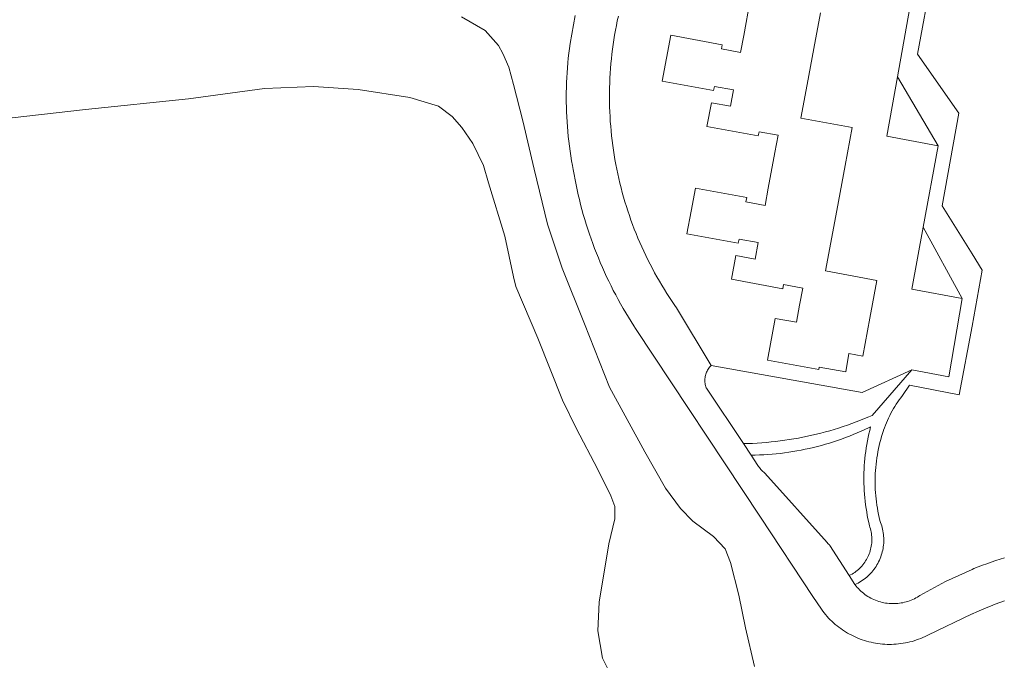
# Model space of a CAD drawing. Extents: x 154222 to 160093, y 456746 to 462495.
# Tile 196 of 256: x 158880 to 159004, y 460639 to 460721. Entities that reach past the tile are written whole.
import ezdxf

# ---------------------------------------------------------------- set-up
doc = ezdxf.new("R2010")
doc.units = 0
doc.header["$LTSCALE"] = 0.75
for name, color, linetype, lineweight in [('B-XX-OG-TERREIN_ERF-GV', 252, 'CONTINUOUS', 18), ('B-XX-OG-WATER_SLOOT-GV', 252, 'CONTINUOUS', 18), ('B-XX-VH-VERHARDING_HALFVERHARDING-GV', 252, 'CONTINUOUS', 18), ('B-XX-VH-VERHARDING_STRAATBAKSTEEN-GV', 252, 'CONTINUOUS', 18)]:
    doc.layers.add(name, color=color, linetype=linetype, lineweight=lineweight)

msp = doc.modelspace()

# ---------------------------------------------------------------- linework, layer by layer
at = {"layer": 'B-XX-OG-TERREIN_ERF-GV'}
for points in [[(158955.248, 460721.03), (158955.118, 460720.435), (158954.997, 460719.837), (158954.883, 460719.238), (158954.777, 460718.638), (158954.679, 460718.036), (158954.589, 460717.433), (158954.507, 460716.829), (158954.433, 460716.224), (158954.367, 460715.618), (158954.308, 460715.011), (158954.258, 460714.404), (158954.216, 460713.796), (158954.181, 460713.187), (158954.155, 460712.578), (158954.137, 460711.969), (158954.126, 460711.359), (158954.124, 460710.75), (158954.13, 460710.14), (158954.143, 460709.531), (158954.165, 460708.921), (158954.195, 460708.313), (158954.232, 460707.704), (158954.278, 460707.096), (158954.331, 460706.489), (158954.393, 460705.883), (158954.462, 460705.277), (158954.54, 460704.672), (158954.625, 460704.069), (158954.718, 460703.466), (158954.82, 460702.865), (158954.929, 460702.265), (158955.046, 460701.667), (158955.17, 460701.07), (158955.303, 460700.475), (158955.443, 460699.882), (158955.591, 460699.291), (158955.747, 460698.701), (158955.911, 460698.114), (158956.082, 460697.529), (158956.261, 460696.946), (158956.448, 460696.366), (158956.642, 460695.788), (158956.844, 460695.213), (158957.053, 460694.641), (158957.27, 460694.071), (158957.494, 460693.504), (158957.726, 460692.94), (158957.965, 460692.379), (158958.211, 460691.822), (158958.465, 460691.267), (158958.726, 460690.716), (158958.994, 460690.169), (158959.269, 460689.625), (158959.552, 460689.085), (158959.841, 460688.548), (158960.138, 460688.016), (158960.441, 460687.487), (158960.752, 460686.962), (158961.069, 460686.442), (158961.393, 460685.926), (158961.724, 460685.413), (158962.061, 460684.906), (158962.405, 460684.403), (158962.607, 460684.114), (158966.984, 460676.791), (158986.082, 460673.371), (158992.395, 460676.252), (158997.044, 460675.385), (158998.747, 460685.298), (158992.365, 460686.486), (158993.814, 460694.336), (158995.712, 460704.624), (158989.21, 460705.835), (158990.55, 460713.326), (158993.273, 460728.546)], [(158980.822, 460721.451), (158979.98, 460716.924), (158979.137, 460712.394), (158978.345, 460708.133), (158984.836, 460706.924), (158983.937, 460702.107), (158983.091, 460697.58), (158982.246, 460693.052), (158981.451, 460688.795), (158987.948, 460687.581), (158987.051, 460682.778), (158986.158, 460678), (158984.41, 460678.327), (158984.006, 460676.005), (158980.67, 460676.585), (158980.614, 460676.286), (158974.098, 460677.498), (158975.078, 460682.774), (158977.77, 460682.273), (158978.173, 460684.431), (158978.577, 460686.595), (158976.155, 460687.048), (158976.056, 460686.514), (158969.569, 460687.725), (158970.13, 460690.726), (158972.549, 460690.274), (158972.938, 460692.363), (158970.517, 460692.813), (158970.418, 460692.282), (158963.931, 460693.489), (158964.466, 460696.36), (158965.008, 460699.267), (158971.495, 460698.061), (158971.396, 460697.528), (158973.818, 460697.079), (158974.218, 460699.231), (158975.06, 460703.759), (158975.467, 460705.948), (158973.045, 460706.399), (158972.947, 460705.867), (158966.46, 460707.075), (158967.016, 460710.067), (158969.438, 460709.617), (158969.823, 460711.684), (158967.401, 460712.135), (158967.302, 460711.603), (158960.806, 460712.813), (158961.344, 460715.706), (158961.884, 460718.611), (158968.382, 460717.401), (158968.281, 460716.87), (158970.703, 460716.419), (158971.104, 460718.575), (158971.945, 460723.102)]]:
    msp.add_lwpolyline(points, dxfattribs=at)
at = {"layer": 'B-XX-OG-WATER_SLOOT-GV'}
for points in [[(158972.488, 460638.699), (158971.354, 460643.592), (158970.483, 460647.72), (158969.45, 460651.887), (158968.743, 460653.599), (158967.291, 460655.168), (158964.67, 460657.118), (158963.097, 460658.687), (158961.221, 460661.283), (158958.617, 460665.892), (158954.135, 460674.084), (158950.962, 460682.076), (158948.134, 460689.122), (158946.294, 460694.699), (158944.593, 460701.666), (158943.155, 460707.787), (158941.981, 460712.357), (158941.374, 460714.572), (158940.627, 460716.303), (158940.082, 460717.33), (158938.407, 460719.221), (158935.424, 460720.929)], [(158878.546, 460708.169), (158887.83, 460709.229), (158900.859, 460710.554), (158910.485, 460711.876), (158916.689, 460712.105), (158922.349, 460711.75), (158928.856, 460710.731), (158932.503, 460709.628), (158934.236, 460708.341), (158935.447, 460706.933), (158936.859, 460704.9), (158938.172, 460702.122), (158938.839, 460699.948), (158940.902, 460693.183), (158941.976, 460688.048), (158942.3, 460686.82), (158945.068, 460680.277), (158948.18, 460672.426), (158949.896, 460668.884), (158952.662, 460663.65), (158954.298, 460660.289), (158954.783, 460658.96), (158954.805, 460657.409), (158954.024, 460654.226), (158952.804, 460646.853), (158952.668, 460643.207), (158953.236, 460639.764), (158953.963, 460638.334)]]:
    msp.add_lwpolyline(points, dxfattribs=at)
at = {"layer": 'B-XX-VH-VERHARDING_HALFVERHARDING-GV'}
msp.add_lwpolyline([(158993.273, 460728.546), (158990.55, 460713.326), (158995.712, 460704.624), (158993.814, 460694.336), (158998.747, 460685.298), (158997.044, 460675.385), (158992.395, 460676.252), (158987.351, 460670.489), (158986.947, 460670.314), (158986.409, 460670.089), (158985.868, 460669.872), (158985.324, 460669.661), (158984.777, 460669.458), (158984.227, 460669.263), (158983.674, 460669.075), (158983.12, 460668.895), (158982.562, 460668.723), (158982.003, 460668.558), (158981.441, 460668.401), (158980.877, 460668.251), (158980.311, 460668.109), (158979.743, 460667.976), (158979.173, 460667.849), (158978.602, 460667.731), (158978.029, 460667.621), (158977.455, 460667.518), (158976.879, 460667.423), (158976.302, 460667.337), (158975.724, 460667.258), (158975.145, 460667.187), (158974.565, 460667.124), (158973.984, 460667.069), (158973.403, 460667.021), (158972.821, 460666.982), (158972.238, 460666.951), (158971.655, 460666.928), (158971.072, 460666.913), (158972.043, 460665.454), (158972.574, 460665.464), (158973.104, 460665.481), (158973.634, 460665.507), (158974.164, 460665.54), (158974.693, 460665.582), (158975.221, 460665.631), (158975.749, 460665.689), (158976.275, 460665.754), (158976.801, 460665.827), (158977.326, 460665.909), (158977.849, 460665.998), (158978.37, 460666.095), (158978.891, 460666.199), (158979.409, 460666.312), (158979.926, 460666.433), (158980.441, 460666.561), (158980.954, 460666.697), (158981.465, 460666.841), (158981.974, 460666.992), (158982.48, 460667.151), (158982.984, 460667.318), (158983.485, 460667.492), (158983.984, 460667.674), (158984.479, 460667.863), (158984.972, 460668.06), (158985.462, 460668.264), (158985.949, 460668.475), (158986.432, 460668.694), (158986.913, 460668.92), (158987.153, 460669.037), (158987.042, 460668.599), (158986.938, 460668.159), (158986.842, 460667.716), (158986.754, 460667.273), (158986.674, 460666.828), (158986.602, 460666.381), (158986.538, 460665.934), (158986.481, 460665.485), (158986.433, 460665.035), (158986.393, 460664.585), (158986.36, 460664.134), (158986.336, 460663.682), (158986.319, 460663.23), (158986.311, 460662.778), (158986.31, 460662.326), (158986.318, 460661.874), (158986.333, 460661.422), (158986.357, 460660.97), (158986.388, 460660.519), (158986.428, 460660.069), (158986.475, 460659.619), (158986.53, 460659.17), (158986.594, 460658.722), (158986.665, 460658.276), (158986.744, 460657.83), (158986.831, 460657.387), (158986.926, 460656.944), (158987.028, 460656.504), (158987.072, 460656.327), (158987.073, 460656.324), (158987.13, 460656.131), (158987.181, 460655.936), (158987.223, 460655.739), (158987.257, 460655.54), (158987.284, 460655.341), (158987.302, 460655.14), (158987.312, 460654.939), (158987.315, 460654.737), (158987.31, 460654.536), (158987.296, 460654.334), (158987.275, 460654.134), (158987.245, 460653.935), (158987.208, 460653.737), (158987.163, 460653.54), (158987.11, 460653.346), (158987.049, 460653.154), (158986.981, 460652.964), (158986.906, 460652.777), (158986.823, 460652.593), (158986.733, 460652.413), (158986.635, 460652.237), (158986.531, 460652.064), (158986.42, 460651.896), (158986.303, 460651.732), (158986.179, 460651.573), (158986.049, 460651.419), (158985.912, 460651.271), (158985.77, 460651.128), (158985.623, 460650.99), (158985.47, 460650.859), (158985.312, 460650.734), (158985.149, 460650.615), (158984.982, 460650.503), (158984.81, 460650.397), (158984.635, 460650.299), (158984.455, 460650.207), (158985.182, 460649.068), (158985.383, 460649.164), (158985.581, 460649.267), (158985.775, 460649.377), (158985.965, 460649.494), (158986.151, 460649.618), (158986.332, 460649.748), (158986.508, 460649.885), (158986.68, 460650.028), (158986.846, 460650.177), (158987.006, 460650.332), (158987.161, 460650.492), (158987.31, 460650.658), (158987.453, 460650.83), (158987.59, 460651.006), (158987.721, 460651.187), (158987.845, 460651.372), (158987.962, 460651.562), (158988.072, 460651.756), (158988.175, 460651.954), (158988.271, 460652.156), (158988.36, 460652.36), (158988.441, 460652.568), (158988.515, 460652.779), (158988.582, 460652.992), (158988.64, 460653.207), (158988.691, 460653.424), (158988.734, 460653.643), (158988.769, 460653.863), (158988.796, 460654.085), (158988.816, 460654.307), (158988.827, 460654.53), (158988.83, 460654.753), (158988.826, 460654.976), (158988.813, 460655.199), (158988.792, 460655.421), (158988.764, 460655.642), (158988.727, 460655.863), (158988.683, 460656.081), (158988.63, 460656.298), (158988.57, 460656.513), (158988.503, 460656.726), (158988.428, 460656.936), (158988.371, 460657.08), (158988.345, 460657.181), (158988.25, 460657.569), (158988.163, 460657.958), (158988.083, 460658.35), (158988.012, 460658.743), (158987.948, 460659.137), (158987.892, 460659.532), (158987.845, 460659.929), (158987.805, 460660.326), (158987.773, 460660.724), (158987.749, 460661.123), (158987.733, 460661.522), (158987.725, 460661.921), (158987.725, 460662.32), (158987.733, 460662.72), (158987.749, 460663.119), (158987.773, 460663.517), (158987.805, 460663.915), (158987.845, 460664.312), (158987.893, 460664.709), (158987.949, 460665.104), (158988.013, 460665.499), (158988.084, 460665.891), (158988.164, 460666.283), (158988.251, 460666.672), (158988.346, 460667.06), (158988.449, 460667.446), (158988.56, 460667.83), (158988.678, 460668.211), (158988.804, 460668.59), (158988.809, 460668.604), (158988.918, 460668.921), (158989.034, 460669.236), (158989.158, 460669.547), (158989.29, 460669.855), (158989.428, 460670.16), (158989.574, 460670.462), (158989.727, 460670.76), (158989.888, 460671.055), (158990.055, 460671.345), (158990.229, 460671.631), (158990.41, 460671.914), (158990.597, 460672.192), (158990.791, 460672.465), (158990.992, 460672.733), (158991.199, 460672.997), (158992.097, 460674.3), (158998.352, 460673.109), (159000, 460681.78), (159001.29, 460688.858), (159000, 460690.92), (158996.196, 460697.001), (158998.342, 460708.731), (158993.095, 460716.202), (158994.887, 460726.034)], dxfattribs=at)
at = {"layer": 'B-XX-VH-VERHARDING_STRAATBAKSTEEN-GV'}
for points in [[(158949.777, 460721.101), (158949.138, 460717.566), (158949.054, 460716.951), (158948.979, 460716.335), (158948.911, 460715.718), (158948.851, 460715.1), (158948.799, 460714.481), (158948.755, 460713.862), (158948.72, 460713.243), (158948.692, 460712.622), (158948.672, 460712.002), (158948.66, 460711.381), (158948.656, 460710.761), (158948.66, 460710.14), (158948.672, 460709.519), (158948.692, 460708.899), (158948.72, 460708.279), (158948.756, 460707.659), (158948.761, 460707.594), (158948.801, 460707.04), (158948.853, 460706.422), (158948.913, 460705.804), (158948.981, 460705.187), (158949.056, 460704.571), (158949.14, 460703.956), (158949.232, 460703.342), (158949.332, 460702.729), (158949.439, 460702.118), (158949.537, 460701.599), (158949.648, 460700.962), (158949.767, 460700.325), (158949.893, 460699.691), (158950.028, 460699.058), (158950.17, 460698.427), (158950.32, 460697.797), (158950.478, 460697.17), (158950.643, 460696.544), (158950.816, 460695.921), (158950.997, 460695.3), (158951.186, 460694.681), (158951.382, 460694.064), (158951.586, 460693.45), (158951.797, 460692.838), (158952.016, 460692.23), (158952.243, 460691.623), (158952.477, 460691.02), (158952.718, 460690.42), (158952.967, 460689.823), (158953.223, 460689.228), (158953.487, 460688.637), (158953.758, 460688.05), (158954.036, 460687.466), (158954.321, 460686.885), (158954.613, 460686.307), (158954.913, 460685.734), (158955.22, 460685.164), (158955.533, 460684.598), (158955.854, 460684.036), (158956.181, 460683.478), (158956.516, 460682.924), (158956.857, 460682.374), (158957.205, 460681.829), (158957.421, 460681.497), (158973.217, 460657.627), (158979.866, 460647.579), (158980.936, 460645.962), (158981.107, 460645.727), (158981.284, 460645.498), (158981.468, 460645.273), (158981.658, 460645.054), (158981.854, 460644.839), (158982.055, 460644.63), (158982.262, 460644.427), (158982.475, 460644.23), (158982.693, 460644.038), (158982.916, 460643.853), (158983.145, 460643.674), (158983.378, 460643.501), (158983.616, 460643.335), (158983.858, 460643.175), (158984.105, 460643.023), (158984.255, 460642.934), (158984.509, 460642.791), (158984.766, 460642.656), (158985.027, 460642.527), (158985.292, 460642.406), (158985.56, 460642.292), (158985.831, 460642.186), (158986.105, 460642.087), (158986.381, 460641.995), (158986.66, 460641.912), (158986.941, 460641.836), (158987.223, 460641.767), (158987.508, 460641.707), (158987.795, 460641.654), (158988.082, 460641.609), (158988.371, 460641.572), (158988.66, 460641.543), (158988.951, 460641.522), (158989.242, 460641.509), (158989.532, 460641.504), (158989.823, 460641.507), (158990.114, 460641.518), (158990.405, 460641.537), (158990.695, 460641.564), (158990.984, 460641.599), (158991.271, 460641.642), (158991.558, 460641.693), (158991.843, 460641.751), (158992.127, 460641.818), (158992.408, 460641.892), (158992.687, 460641.974), (158992.964, 460642.063), (158993.239, 460642.16), (158993.51, 460642.265), (158993.779, 460642.377), (158994.044, 460642.496), (158994.306, 460642.623), (158994.382, 460642.661), (159000.001, 460645.37), (159000.053, 460645.394), (159000.619, 460645.646), (159001.188, 460645.891), (159001.76, 460646.129), (159002.336, 460646.36), (159002.914, 460646.582), (159003.495, 460646.798), (159004.079, 460647.006)], [(159004.101, 460652.457), (159003.541, 460652.285), (159002.985, 460652.105), (159002.43, 460651.918), (159001.879, 460651.723), (159001.33, 460651.52), (159000.784, 460651.31), (159000.24, 460651.093), (159000, 460650.994), (158996.621, 460649.482), (158993.388, 460647.681), (158993.276, 460647.608), (158993.087, 460647.493), (158992.895, 460647.385), (158992.699, 460647.285), (158992.5, 460647.191), (158992.297, 460647.105), (158992.091, 460647.026), (158991.883, 460646.954), (158991.672, 460646.891), (158991.459, 460646.835), (158991.244, 460646.786), (158991.027, 460646.746), (158990.809, 460646.713), (158990.59, 460646.689), (158990.37, 460646.672), (158990.15, 460646.663), (158989.93, 460646.663), (158989.71, 460646.67), (158989.49, 460646.685), (158989.271, 460646.709), (158989.052, 460646.74), (158988.836, 460646.779), (158988.62, 460646.826), (158988.407, 460646.881), (158988.196, 460646.943), (158987.987, 460647.013), (158987.78, 460647.091), (158987.577, 460647.176), (158987.377, 460647.269), (158987.18, 460647.368), (158986.988, 460647.475), (158986.799, 460647.588), (158986.614, 460647.709), (158986.434, 460647.836), (158986.259, 460647.969), (158986.088, 460648.109), (158985.923, 460648.255), (158985.763, 460648.406), (158985.609, 460648.564), (158985.461, 460648.727), (158985.318, 460648.895), (158985.182, 460649.068), (158984.455, 460650.207), (158982.023, 460654.017), (158981.942, 460654.091), (158981.85, 460654.184), (158981.765, 460654.283), (158981.685, 460654.387), (158981.669, 460654.411), (158973.792, 460663.171), (158973.774, 460663.184), (158973.645, 460663.286), (158973.522, 460663.395), (158973.404, 460663.509), (158973.291, 460663.629), (158973.185, 460663.754), (158973.085, 460663.885), (158972.991, 460664.02), (158972.904, 460664.159), (158972.043, 460665.454), (158971.072, 460666.913), (158966.386, 460673.956), (158966.373, 460673.989), (158966.325, 460674.125), (158966.285, 460674.264), (158966.252, 460674.405), (158966.227, 460674.547), (158966.21, 460674.691), (158966.201, 460674.835), (158966.2, 460674.979), (158966.207, 460675.124), (158966.222, 460675.268), (158966.245, 460675.41), (158966.276, 460675.552), (158966.315, 460675.691), (158966.361, 460675.828), (158966.415, 460675.962), (158966.475, 460676.093), (158966.544, 460676.221), (158966.619, 460676.344), (158966.701, 460676.463), (158966.789, 460676.578), (158966.884, 460676.687), (158966.984, 460676.791), (158962.607, 460684.114), (158962.405, 460684.403), (158962.061, 460684.906), (158961.724, 460685.413), (158961.393, 460685.926), (158961.069, 460686.442), (158960.752, 460686.962), (158960.441, 460687.487), (158960.138, 460688.016), (158959.841, 460688.548), (158959.552, 460689.085), (158959.269, 460689.625), (158958.994, 460690.169), (158958.726, 460690.716), (158958.465, 460691.267), (158958.211, 460691.822), (158957.965, 460692.379), (158957.726, 460692.94), (158957.494, 460693.504), (158957.27, 460694.071), (158957.053, 460694.641), (158956.844, 460695.213), (158956.642, 460695.788), (158956.448, 460696.366), (158956.261, 460696.946), (158956.082, 460697.529), (158955.911, 460698.114), (158955.747, 460698.701), (158955.591, 460699.291), (158955.443, 460699.882), (158955.303, 460700.475), (158955.17, 460701.07), (158955.046, 460701.667), (158954.929, 460702.265), (158954.82, 460702.865), (158954.718, 460703.466), (158954.625, 460704.069), (158954.54, 460704.672), (158954.462, 460705.277), (158954.393, 460705.883), (158954.331, 460706.489), (158954.278, 460707.096), (158954.232, 460707.704), (158954.195, 460708.313), (158954.165, 460708.921), (158954.143, 460709.531), (158954.13, 460710.14), (158954.124, 460710.75), (158954.126, 460711.359), (158954.137, 460711.969), (158954.155, 460712.578), (158954.181, 460713.187), (158954.216, 460713.796), (158954.258, 460714.404), (158954.308, 460715.011), (158954.367, 460715.618), (158954.433, 460716.224), (158954.507, 460716.829), (158954.589, 460717.433), (158954.679, 460718.036), (158954.777, 460718.638), (158954.883, 460719.238), (158954.997, 460719.837), (158955.118, 460720.435), (158955.248, 460721.03)]]:
    msp.add_lwpolyline(points, dxfattribs=at)

doc.saveas('drawing.dxf')
